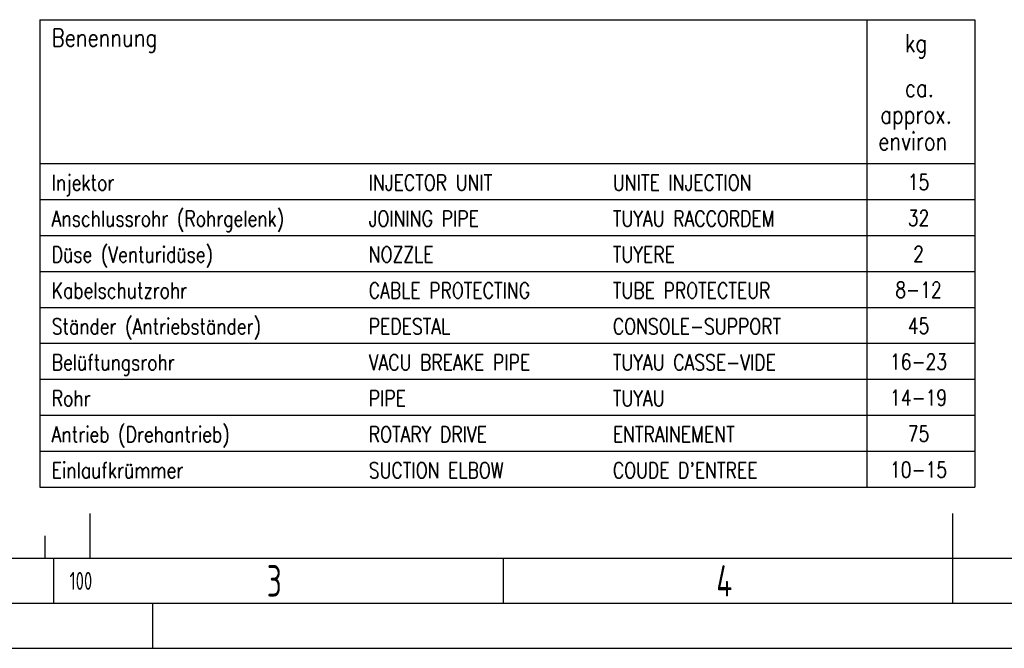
# Model space of a CAD drawing. Header units: millimetres. Extents: x -309 to 8091, y -6405 to -465.
# Tile 16 of 57: x 1895 to 4086, y -6405 to -5007. Entities that reach past the tile are written whole.
import ezdxf
from ezdxf.enums import TextEntityAlignment as Align

# ---------------------------------------------------------------- set-up
doc = ezdxf.new("R2010")
doc.units = ezdxf.units.MM
doc.header["$LTSCALE"] = 20
doc.layers.get('0').update_dxf_attribs({"linetype": 'CONTINUOUS'})
for name, color, linetype in [('02-LINIE-035', 2, 'CONTINUOUS'), ('10-TEXT-025', 1, 'CONTINUOUS'), ('KSB-BLATTRAND', 2, 'CONTINUOUS')]:
    doc.layers.add(name, color=color, linetype=linetype)
doc.styles.add('ROMANS', font='romans', dxfattribs={"width": 0.8})
doc.styles.get("Standard").update_dxf_attribs({"font": 'ISOCP.SHX'})

# ---------------------------------------------------------------- blocks, each defined once
blk = doc.blocks.new('Rahmen_A3')
at = {"color": 1, "ltscale": 150}
for p, q in [((118, 15), (118, 10)), ((113, 12.5), (113, 10)), ((410, 10), (18, 10)), ((114, 5), (114, 10)), ((164, 5), (164, 10)), ((0, 0), (420, 0))]:
    blk.add_line(p, q, dxfattribs=at)
at = {"color": 3, "ltscale": 150}
for p, q in [((214, 5), (214, 15)), ((415, 5), (13, 5)), ((125, 0), (125, 5))]:
    blk.add_line(p, q, dxfattribs=at)
at = {"color": 1, "ltscale": 150, "width": 0.75}
for s, height, p in [('3', 3.5, (137.6875, 5.75)), ('4', 3.5, (187.6875, 5.75)), ('100', 2, (115.75, 6.5))]:
    blk.add_text(s, height=height, dxfattribs=at).set_placement(p)

msp = doc.modelspace()

# ---------------------------------------------------------------- linework, layer by layer
at = {"layer": '02-LINIE-035'}
for p, q in [((1939.9, -5006.7), (1939.9, -6046.7)), ((1939.9, -5006.7), (4020.2, -5006.7)), ((3780.2, -5006.7), (3780.2, -6046.7)), ((4020.2, -5006.7), (4020.2, -6046.7)), ((1939.9, -5326.7), (4020.2, -5326.7)), ((1939.9, -5406.7), (4020.2, -5406.7)), ((1939.9, -5486.7), (4020.2, -5486.7)), ((1939.9, -5566.7), (4020.2, -5566.7)), ((1939.9, -5646.7), (4020.2, -5646.7)), ((1939.9, -5726.7), (4020.2, -5726.7)), ((1939.9, -5806.7), (4020.2, -5806.7)), ((1939.9, -5886.7), (4020.2, -5886.7)), ((1939.9, -5966.7), (4020.2, -5966.7)), ((1939.9, -6046.7), (4020.2, -6046.7))]:
    msp.add_line(p, q, dxfattribs=at)

# ---------------------------------------------------------------- block references
at = {"layer": 'KSB-BLATTRAND', "xscale": 20, "yscale": 20, "zscale": 20}
msp.add_blockref('Rahmen_A3', (-308.6, -6405.3), dxfattribs=at)

# ---------------------------------------------------------------- texts
at = {"layer": '02-LINIE-035', "style": 'ROMANS', "width": 0.8}
for s, p in [('Benennung', (1966.8, -5066.7)), ('kg', (3864.8, -5078.8)), ('ca.', (3864.8, -5178.5)), ('approx.', (3810.1, -5237.9)), ('environ', (3805.5, -5297.3))]:
    msp.add_text(s, height=40, dxfattribs=at).set_placement(p)
at = {"layer": '10-TEXT-025', "style": 'ROMANS', "width": 0.8}
for s, p in [('Injektor', (1966.8, -5386.7)), ('INJECTOR UNIT', (2672.1, -5386.7)), ('UNITE INJECTION', (3215, -5386.7)), ('Anschlussrohr (Rohrgelenk)', (1966.8, -5466.7)), ('JOINING PIPE', (2672.1, -5466.7)), ('TUYAU RACCORDEM', (3215, -5466.7)), ('Düse (Venturidüse)', (1966.8, -5546.7)), ('NOZZLE', (2672.1, -5546.7)), ('TUYERE', (3215, -5546.7)), ('Kabelschutzrohr', (1966.8, -5626.7)), ('CABLE PROTECTING', (2672.1, -5626.7)), ('TUBE PROTECTEUR', (3215, -5626.7)), ('Ständer (Antriebständer)', (1966.8, -5706.7)), ('PEDESTAL', (2672.1, -5706.7)), ('CONSOLE-SUPPORT', (3215, -5706.7)), ('Belüftungsrohr', (1966.8, -5786.7)), ('VACU BREAKE PIPE', (2672.1, -5786.7)), ('TUYAU CASSE-VIDE', (3215, -5786.7)), ('Rohr', (1966.8, -5866.7)), ('PIPE', (2672.1, -5866.7)), ('TUYAU', (3215, -5866.7)), ('Antrieb (Drehantrieb)', (1966.8, -5946.7)), ('ROTARY DRIVE', (2672.1, -5946.7)), ('ENTRAINEMENT', (3215, -5946.7)), ('Einlaufkrümmer', (1966.8, -6026.7)), ('SUCTION ELBOW', (2672.1, -6026.7)), ("COUDE D'ENTREE", (3215, -6026.7))]:
    msp.add_text(s, height=35, dxfattribs=at).set_placement(p)
for s, p in [('15', (3895, -5367.8)), ('32', (3895, -5447.8)), ('2', (3895, -5527.8)), ('8-12', (3895, -5607.8)), ('45', (3895, -5687.8)), ('16-23', (3895, -5767.8)), ('14-19', (3895, -5847.8)), ('75', (3895, -5927.8)), ('10-15', (3895, -6007.8))]:
    msp.add_text(s, height=35, dxfattribs=at).set_placement(p, align=Align.MIDDLE)

doc.saveas('drawing.dxf')
